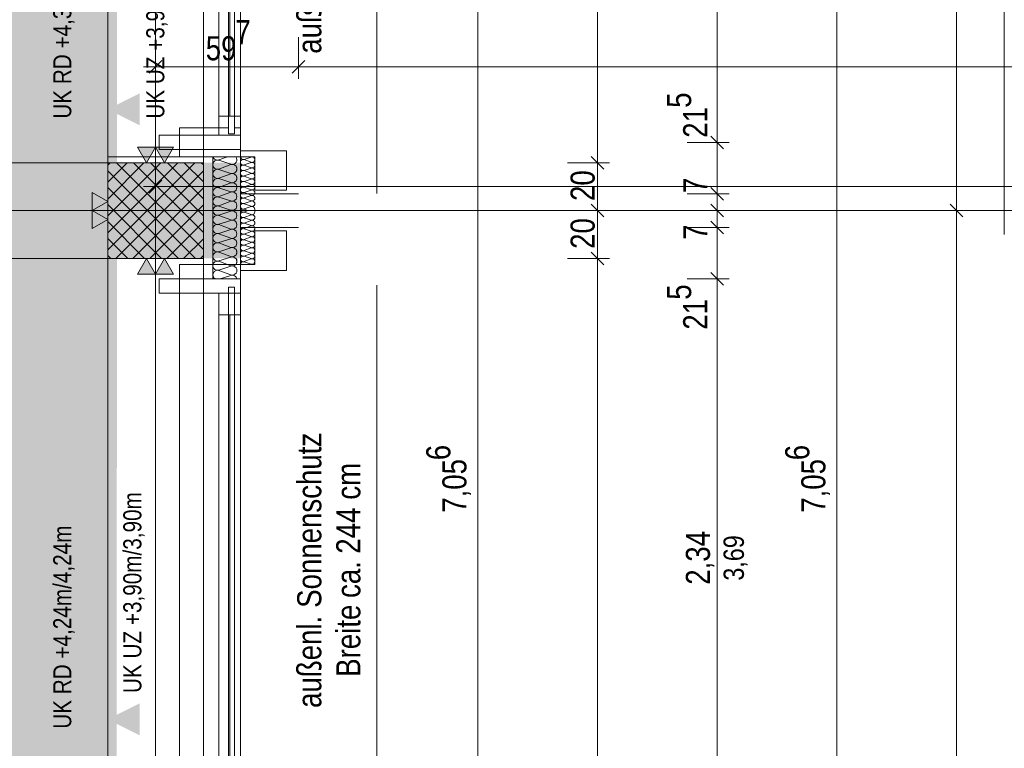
# Model space of a CAD drawing. Extents: x -620 to 300, y 62 to 1162.
# Tile 50 of 93: x -468 to -385, y 505 to 566. Entities that reach past the tile are written whole.
import ezdxf
from ezdxf.lldxf.tags import DXFTag

# ---------------------------------------------------------------- set-up
doc = ezdxf.new("R2010")
doc.units = 0
doc.layers.get('0').update_dxf_attribs({"lineweight": 13})
for name, color, linetype, lineweight, true_color in [('--Bem innen', 9, 'Continuous', 13, 0x808080), ('00_Beschriftung UZ', 3, 'Continuous', 35, 0x00ff00), ('30 -33 Aussenwände- 3 Aussenstützen', 7, 'Continuous', 50, 0x0000dd), ('30 -33 Aussenwände- 7 Fassade_ Elemente', 7, 'Continuous', 9, 0x00aacc), ('30 -34 Innenwände- 2 nichttragend', 7, 'Continuous', 18, 0xff7fe6), ('30 -35 Decken- 1 Konstruktion-Träger- Stahlbeton', 7, 'Continuous', 13, 0x33aa00), ('70 -72 Beschriftung- 1 Beschriftung allgemein', 7, 'Continuous', 9, 0xff6633), ('70 -72 Beschriftung- 2 Beschriftung Bauteile', 7, 'Continuous', 9, 0x9999ff), ('70 -75 Raumstempel-2 Verweislinie', 7, 'Continuous', 9, 0xff6600), ('70 -76 Bemaßung- 2 Allgemein', 9, 'Continuous', 5, 0x808080), ('iwb_Layout BA_Markierung', 7, 'Continuous', 9, 0xbadcdc), ('iwb_Schraffur_Unterzug', 7, 'Continuous', 5, 0xffffcc)]:
    doc.layers.add(name, color=color, linetype=linetype, lineweight=lineweight, true_color=true_color)
doc.layers.add('70 -71 Achsen- 1 Gebäudeachsen', color=7, linetype='STRICHPUNKT2-A06G94JT8I', lineweight=18)
doc.styles.get("Standard").update_dxf_attribs({"font": 'ARIALN.TTF'})
tags = doc.linetypes.add('fein_strichliert-A06G94JU8I', pattern=[4, 1, -2, 1]).pattern_tags.tags
tags[8:9] = [DXFTag(74, 4), DXFTag(75, 0), DXFTag(340, '0'), DXFTag(46, 0.0), DXFTag(50, 0.0), DXFTag(44, 0.0), DXFTag(45, 0.0)]
tags[6:7] = [DXFTag(74, 4), DXFTag(75, 0), DXFTag(340, '0'), DXFTag(46, 0.0), DXFTag(50, 0.0), DXFTag(44, 0.0), DXFTag(45, 0.0)]
tags[4:5] = [DXFTag(74, 4), DXFTag(75, 0), DXFTag(340, '0'), DXFTag(46, 0.0), DXFTag(50, 0.0), DXFTag(44, 0.0), DXFTag(45, 0.0)]
tags = doc.linetypes.add('STRICHPUNKT2-A06G94JT8I', pattern=[12.7, 6.35, -3.175, 0, -3.175]).pattern_tags.tags
tags[10:11] = [DXFTag(74, 4), DXFTag(75, 0), DXFTag(340, '0'), DXFTag(46, 0.0), DXFTag(50, 0.0), DXFTag(44, 0.0), DXFTag(45, 0.0)]
tags[8:9] = [DXFTag(74, 4), DXFTag(75, 0), DXFTag(340, '0'), DXFTag(46, 0.0), DXFTag(50, 0.0), DXFTag(44, 0.0), DXFTag(45, 0.0)]
tags[6:7] = [DXFTag(74, 4), DXFTag(75, 0), DXFTag(340, '0'), DXFTag(46, 0.0), DXFTag(50, 0.0), DXFTag(44, 0.0), DXFTag(45, 0.0)]
tags[4:5] = [DXFTag(74, 4), DXFTag(75, 0), DXFTag(340, '0'), DXFTag(46, 0.0), DXFTag(50, 0.0), DXFTag(44, 0.0), DXFTag(45, 0.0)]

# ---------------------------------------------------------------- blocks, each defined once
blk = doc.blocks.new('Polygon-A06G94JL8I')
at = {"color": 0, "linetype": 'ByBlock', "lineweight": -2, "ltscale": 0.13}
blk.add_solid([(-459.485, 86.607), (-538.631, 86.396), (-459.318, 1083.814), (-538.631, 1083.814)], dxfattribs=at)
blk = doc.blocks.new('Referenz-A06G94JV8I')
at = {"layer": '00_Beschriftung UZ', "color": 0, "linetype": 'Continuous', "lineweight": -2, "ltscale": 0.13}
for points in [[(-462.848, 556.741), (-460.177, 558.073), (-462.846, 559.412)], [(-462.848, 505.782), (-460.177, 507.114), (-462.846, 508.452)], [(-457.507, 505.782), (-460.177, 507.114), (-457.508, 508.452)]]:
    blk.add_solid(points, dxfattribs=at)
at = {"layer": '30 -33 Aussenwände- 3 Aussenstützen', "color": 0, "lineweight": -2}
for p, q in [((-460.177, 553.41), (-459.974, 553.614)), ((-460.177, 551.996), (-458.559, 553.614)), ((-460.177, 550.581), (-457.145, 553.614)), ((-460.177, 549.167), (-455.731, 553.614)), ((-460.177, 547.753), (-454.317, 553.614)), ((-460.177, 546.339), (-452.903, 553.614)), ((-459.431, 553.614), (-452.177, 546.36)), ((-458.017, 553.614), (-452.177, 547.774)), ((-456.603, 553.614), (-452.177, 549.188)), ((-455.189, 553.614), (-452.177, 550.602)), ((-453.774, 553.614), (-452.177, 552.017)), ((-452.36, 553.614), (-452.177, 553.431)), ((-460.177, 552.946), (-452.845, 545.614)), ((-459.488, 545.614), (-452.177, 552.925)), ((-460.177, 551.531), (-454.26, 545.614)), ((-458.074, 545.614), (-452.177, 551.51)), ((-456.177, 550.614), (-456.177, 548.614)), ((-460.177, 550.117), (-455.674, 545.614)), ((-456.66, 545.614), (-452.177, 550.096)), ((-457.177, 549.614), (-455.177, 549.614)), ((-460.177, 548.703), (-457.088, 545.614)), ((-455.246, 545.614), (-452.177, 548.682)), ((-460.177, 547.289), (-458.502, 545.614)), ((-453.831, 545.614), (-452.177, 547.268)), ((-460.177, 545.874), (-459.917, 545.614)), ((-452.417, 545.614), (-452.177, 545.854))]:
    blk.add_line(p, q, dxfattribs=at)
at = {"layer": '30 -33 Aussenwände- 3 Aussenstützen', "color": 0, "linetype": 'Continuous', "lineweight": -2, "ltscale": 0.13}
for p, q in [((-452.177, 553.614), (-460.177, 553.614)), ((-460.177, 553.614), (-460.177, 545.614)), ((-452.177, 545.614), (-452.177, 553.614)), ((-460.177, 545.614), (-452.177, 545.614))]:
    blk.add_line(p, q, dxfattribs=at)
at = {"layer": '30 -33 Aussenwände- 7 Fassade_ Elemente', "color": 0, "linetype": 'Continuous', "lineweight": -2, "ltscale": 0.13}
for p, q in [((-450.877, 570.574), (-450.877, 555.914)), ((-449.077, 555.914), (-449.077, 570.574)), ((-449.977, 557.514), (-449.977, 568.974)), ((-450.877, 557.514), (-449.077, 557.514)), ((-450.877, 555.914), (-450.877, 557.514)), ((-449.077, 557.514), (-449.077, 555.914)), ((-455.877, 555.914), (-449.077, 555.914)), ((-455.877, 554.714), (-455.877, 555.914)), ((-450.877, 555.914), (-449.077, 555.914)), ((-449.077, 555.914), (-450.877, 555.914)), ((-449.077, 555.914), (-449.077, 554.714)), ((-449.077, 554.714), (-455.877, 554.714)), ((-449.077, 554.114), (-460.177, 554.114)), ((-449.077, 554.114), (-451.377, 554.114)), ((-451.377, 554.114), (-451.377, 549.614)), ((-450.877, 553.851), (-450.167, 554.114)), ((-445.237, 554.614), (-449.077, 554.614)), ((-449.077, 554.614), (-449.077, 554.114)), ((-449.077, 551.014), (-449.077, 554.114)), ((-449.077, 549.614), (-449.077, 554.114)), ((-449.077, 554.114), (-447.877, 554.114)), ((-448.777, 553.892), (-448.177, 554.084)), ((-448.177, 553.647), (-448.777, 553.869)), ((-447.877, 554.114), (-447.877, 551.314)), ((-445.237, 551.314), (-445.237, 554.614)), ((-450.877, 553.814), (-449.877, 553.492)), ((-449.877, 553.455), (-450.877, 553.085)), ((-450.877, 553.047), (-449.877, 552.726)), ((-450.877, 553.047), (-449.877, 552.726)), ((-448.778, 553.432), (-448.177, 553.625)), ((-448.778, 553.432), (-448.177, 553.625)), ((-448.178, 553.187), (-448.778, 553.41)), ((-448.178, 553.187), (-448.778, 553.41)), ((-448.778, 552.973), (-448.178, 553.165)), ((-449.877, 552.689), (-450.877, 552.319)), ((-449.877, 552.689), (-450.877, 552.319)), ((-450.877, 552.281), (-449.877, 551.96)), ((-450.877, 552.281), (-449.877, 551.96)), ((-448.779, 552.053), (-448.178, 552.246)), ((-448.178, 552.728), (-448.778, 552.95)), ((-448.778, 552.513), (-448.178, 552.705)), ((-448.178, 552.268), (-448.778, 552.49)), ((-449.877, 551.923), (-450.877, 551.553)), ((-450.877, 551.515), (-449.877, 551.194)), ((-448.179, 551.809), (-448.779, 552.031)), ((-448.779, 551.594), (-448.179, 551.786)), ((-448.179, 551.349), (-448.779, 551.571)), ((-456.177, 550.614), (-456.177, 548.614)), ((-456.177, 548.614), (-456.177, 550.614)), ((-449.877, 551.156), (-450.877, 550.787)), ((-449.877, 551.156), (-450.877, 550.787)), ((-450.877, 550.749), (-449.877, 550.428)), ((-450.877, 550.749), (-449.877, 550.428)), ((-444.237, 551.014), (-449.077, 551.014)), ((-448.78, 550.674), (-448.18, 550.867)), ((-448.78, 550.674), (-448.18, 550.867)), ((-448.18, 550.43), (-448.78, 550.652)), ((-448.18, 550.43), (-448.78, 550.652)), ((-448.779, 551.134), (-448.179, 551.326)), ((-448.18, 550.889), (-448.779, 551.112)), ((-447.877, 551.314), (-445.237, 551.314)), ((-449.877, 550.39), (-450.877, 550.021)), ((-450.877, 549.983), (-449.877, 549.662)), ((-448.78, 550.215), (-448.18, 550.407)), ((-448.78, 550.215), (-448.18, 550.407)), ((-448.18, 549.97), (-448.78, 550.192)), ((-448.78, 549.755), (-448.18, 549.947)), ((-448.78, 549.733), (-448.458, 549.613)), ((-455.177, 549.614), (-457.177, 549.614)), ((-455.177, 549.614), (-457.177, 549.614)), ((-451.377, 543.914), (-451.377, 549.614)), ((-450.877, 549.244), (-449.877, 549.565)), ((-449.877, 548.837), (-450.877, 549.207)), ((-449.077, 549.614), (-449.077, 543.914)), ((-448.78, 549.495), (-448.458, 549.614)), ((-448.78, 549.472), (-448.18, 549.28)), ((-448.18, 549.257), (-448.78, 549.035)), ((-448.78, 549.013), (-448.18, 548.82)), ((-448.78, 549.013), (-448.18, 548.82)), ((-450.877, 548.478), (-449.877, 548.799)), ((-450.877, 548.478), (-449.877, 548.799)), ((-449.877, 548.071), (-450.877, 548.44)), ((-449.877, 548.071), (-450.877, 548.44)), ((-449.077, 548.214), (-444.237, 548.214)), ((-448.18, 548.798), (-448.78, 548.575)), ((-448.18, 548.798), (-448.78, 548.575)), ((-448.78, 548.553), (-448.18, 548.361)), ((-448.78, 548.553), (-448.18, 548.361)), ((-448.18, 548.338), (-448.779, 548.116)), ((-448.779, 548.093), (-448.179, 547.901)), ((-450.877, 547.712), (-449.877, 548.033)), ((-449.877, 547.305), (-450.877, 547.674)), ((-450.877, 546.946), (-449.877, 547.267)), ((-448.179, 547.878), (-448.779, 547.656)), ((-448.779, 547.634), (-448.179, 547.441)), ((-448.179, 547.419), (-448.779, 547.197)), ((-447.877, 545.114), (-447.877, 547.914)), ((-447.877, 547.914), (-445.237, 547.914)), ((-445.237, 547.914), (-445.237, 544.614)), ((-449.877, 546.539), (-450.877, 546.908)), ((-450.877, 546.18), (-449.877, 546.501)), ((-450.877, 546.18), (-449.877, 546.501)), ((-448.779, 547.174), (-448.178, 546.982)), ((-448.178, 546.959), (-448.778, 546.737)), ((-448.778, 546.714), (-448.178, 546.522)), ((-448.178, 546.5), (-448.778, 546.277)), ((-449.877, 545.773), (-450.877, 546.142)), ((-449.877, 545.773), (-450.877, 546.142)), ((-450.877, 545.414), (-449.877, 545.735)), ((-450.877, 545.414), (-449.877, 545.735)), ((-448.778, 546.255), (-448.178, 546.062)), ((-448.178, 546.04), (-448.778, 545.818)), ((-448.178, 546.04), (-448.778, 545.818)), ((-448.778, 545.795), (-448.177, 545.603)), ((-448.778, 545.795), (-448.177, 545.603)), ((-449.877, 545.007), (-450.877, 545.376)), ((-450.877, 544.648), (-449.877, 544.969)), ((-449.077, 545.114), (-447.877, 545.114)), ((-449.077, 544.614), (-449.077, 545.114)), ((-448.177, 545.58), (-448.777, 545.358)), ((-448.777, 545.335), (-448.177, 545.143)), ((-449.877, 544.241), (-450.877, 544.61)), ((-450.778, 543.914), (-449.877, 544.203)), ((-445.237, 544.614), (-449.077, 544.614)), ((-455.877, 542.714), (-455.877, 543.914)), ((-455.877, 543.914), (-449.077, 543.914)), ((-449.077, 543.914), (-451.377, 543.914)), ((-449.077, 543.914), (-449.077, 542.714)), ((-449.077, 542.714), (-455.877, 542.714)), ((-450.877, 498.314), (-450.877, 542.714)), ((-450.877, 542.714), (-449.077, 542.714)), ((-450.877, 540.914), (-450.877, 542.714)), ((-450.877, 542.714), (-449.077, 542.714)), ((-449.077, 542.714), (-449.077, 498.314)), ((-449.077, 542.714), (-449.077, 540.914)), ((-449.077, 540.914), (-450.877, 540.914)), ((-449.977, 540.914), (-449.977, 499.514))]:
    blk.add_line(p, q, dxfattribs=at)
for centre, major_axis, end_param in [((-450.995, 554.215), (-0.369, -0.102), 1.613483), ((-450.995, 553.449), (0.117, 0.364), 1.254884), ((-449.76, 553.856), (-0.117, -0.364), 2.619647), ((-448.848, 553.651), (0.071, 0.219), 3.764652), ((-448.848, 553.651), (0.071, 0.219), 3.764652), ((-448.847, 554.11), (-0.23, 0.003), 1.896254), ((-448.107, 553.866), (-0.071, -0.219), 3.765224), ((-450.995, 553.449), (-0.31, 0.225), 1.254884), ((-450.995, 552.683), (0.117, 0.364), 3.764652), ((-450.995, 553.449), (-0.31, -0.225), 1.254884), ((-450.995, 552.683), (0.117, 0.364), 1.254884), ((-449.76, 553.09), (-0.117, -0.364), 3.765224), ((-449.76, 553.09), (0.31, 0.225), 1.255075), ((-449.76, 553.09), (0.31, -0.225), 1.255075), ((-448.848, 553.191), (0.071, 0.219), 3.764652), ((-448.848, 553.191), (0.071, 0.219), 3.764652), ((-448.107, 553.406), (-0.071, -0.219), 3.765224), ((-448.107, 553.406), (-0.071, -0.219), 3.765224), ((-448.107, 552.946), (-0.071, -0.219), 3.765224), ((-450.995, 552.683), (-0.31, 0.225), 1.254884), ((-450.995, 551.917), (0.117, 0.364), 3.764652), ((-450.995, 552.683), (-0.31, -0.225), 1.254884), ((-450.995, 551.917), (0.117, 0.364), 1.254884), ((-449.76, 553.09), (-0.117, -0.364), 1.255075), ((-449.76, 552.324), (-0.117, -0.364), 3.765224), ((-449.76, 552.324), (0.31, 0.225), 1.255075), ((-449.76, 552.324), (0.31, -0.225), 1.255075), ((-448.848, 552.732), (0.071, 0.219), 3.764652), ((-448.849, 552.272), (0.071, 0.219), 3.764652), ((-448.108, 552.027), (-0.071, -0.219), 3.765224), ((-448.108, 552.487), (-0.071, -0.219), 3.765224), ((-450.995, 551.917), (-0.31, 0.225), 1.254884), ((-450.995, 551.151), (0.117, 0.364), 3.764652), ((-450.995, 551.151), (0.117, 0.364), 3.764652), ((-450.995, 551.917), (-0.31, -0.225), 1.254884), ((-449.76, 552.324), (-0.117, -0.364), 1.255075), ((-449.76, 551.558), (-0.117, -0.364), 3.765224), ((-448.85, 551.353), (0.071, 0.219), 3.764652), ((-448.849, 551.812), (0.071, 0.219), 3.764652), ((-448.109, 551.108), (-0.071, -0.219), 3.765224), ((-448.109, 551.567), (-0.071, -0.219), 3.765224), ((-450.995, 550.385), (0.117, 0.364), 3.764652), ((-450.995, 550.385), (0.117, 0.364), 3.764652), ((-449.76, 550.792), (-0.117, -0.364), 3.765224), ((-449.76, 550.792), (-0.117, -0.364), 3.765224), ((-448.85, 550.893), (0.071, 0.219), 3.764652), ((-448.85, 550.893), (-0.186, 0.135), 1.254884), ((-448.85, 550.433), (0.071, 0.219), 3.764652), ((-448.85, 550.433), (-0.186, 0.135), 1.254884), ((-448.85, 550.893), (0.071, 0.219), 1.254884), ((-448.85, 550.893), (-0.186, -0.135), 1.254884), ((-448.85, 550.433), (0.071, 0.219), 1.254884), ((-448.109, 550.648), (-0.071, -0.219), 3.765224), ((-448.109, 550.648), (0.186, 0.135), 1.255075), ((-448.109, 550.648), (0.186, -0.135), 1.255075), ((-450.995, 549.619), (0.117, 0.364), 1.896254), ((-449.76, 550.026), (-0.117, -0.364), 3.765224), ((-448.851, 549.974), (-0.186, 0.135), 1.254884), ((-448.851, 549.514), (0.071, 0.219), 1.434048), ((-448.851, 549.974), (-0.186, -0.135), 1.254884), ((-448.85, 550.433), (-0.186, -0.135), 1.254884), ((-448.851, 549.974), (0.071, 0.219), 1.254884), ((-448.109, 550.648), (-0.071, -0.219), 1.255075), ((-448.11, 550.188), (-0.071, -0.219), 3.765224), ((-448.11, 550.188), (0.186, 0.135), 1.255075), ((-448.11, 550.188), (-0.071, -0.219), 1.255075), ((-448.11, 549.729), (0.198, -0.116), 2.411197), ((-448.11, 550.188), (0.186, -0.135), 1.255075), ((-450.995, 548.842), (0.117, 0.364), 3.764652), ((-450.995, 548.842), (0.117, 0.364), 3.764652), ((-450.995, 549.608), (-0.383, 0.005), 1.896254), ((-449.76, 549.201), (-0.117, -0.364), 3.765224), ((-448.851, 549.254), (-0.186, 0.135), 1.254884), ((-448.85, 548.794), (0.07, 0.219), 3.764652), ((-448.85, 548.794), (-0.186, 0.135), 1.254884), ((-448.851, 549.713), (-0.207, -0.1), 1.434048), ((-448.851, 549.254), (0.07, 0.219), 1.254884), ((-448.851, 549.254), (-0.186, -0.135), 1.254884), ((-448.85, 548.794), (0.07, 0.219), 1.254884), ((-448.11, 549.498), (-0.07, -0.219), 2.411197), ((-448.11, 549.039), (-0.07, -0.219), 3.765224), ((-448.11, 549.039), (0.186, 0.135), 1.255075), ((-448.11, 549.039), (-0.07, -0.219), 1.255075), ((-448.11, 549.039), (0.186, -0.135), 1.255075), ((-450.995, 548.076), (0.117, 0.364), 3.764652), ((-450.995, 548.076), (0.117, 0.364), 3.764652), ((-449.76, 548.435), (-0.117, -0.364), 3.765224), ((-449.76, 548.435), (-0.117, -0.364), 3.765224), ((-449.76, 547.669), (-0.117, -0.364), 3.765224), ((-448.85, 548.334), (0.07, 0.219), 3.764652), ((-448.85, 548.334), (-0.186, 0.135), 1.254884), ((-448.85, 547.875), (0.07, 0.219), 3.764652), ((-448.85, 548.794), (-0.186, -0.135), 1.254884), ((-448.85, 548.334), (0.07, 0.219), 1.254884), ((-448.85, 548.334), (-0.186, -0.135), 1.254884), ((-448.109, 548.579), (-0.07, -0.219), 3.765224), ((-448.109, 548.579), (0.186, 0.135), 1.255075), ((-448.109, 548.579), (-0.07, -0.219), 1.255075), ((-448.109, 548.12), (-0.07, -0.219), 3.765224), ((-448.109, 548.579), (0.186, -0.135), 1.255075), ((-450.995, 547.31), (0.117, 0.364), 3.764652), ((-449.76, 546.903), (-0.117, -0.364), 3.765224), ((-448.849, 547.415), (0.07, 0.219), 3.764652), ((-448.109, 547.66), (-0.07, -0.219), 3.765224), ((-448.108, 547.2), (-0.07, -0.219), 3.765224), ((-450.995, 546.544), (0.117, 0.364), 3.764652), ((-450.995, 546.544), (-0.31, 0.225), 1.254884), ((-450.995, 546.544), (0.117, 0.364), 1.254884), ((-449.76, 546.137), (-0.117, -0.364), 3.765224), ((-449.76, 546.137), (0.31, 0.225), 1.255075), ((-448.849, 546.955), (0.07, 0.219), 3.764652), ((-448.848, 546.496), (0.07, 0.219), 3.764652), ((-448.108, 546.741), (-0.07, -0.219), 3.765224), ((-448.107, 546.281), (-0.07, -0.219), 3.765224), ((-450.995, 545.778), (0.117, 0.364), 3.764652), ((-450.995, 545.778), (-0.31, 0.225), 1.254884), ((-450.995, 546.544), (-0.31, -0.225), 1.254884), ((-450.995, 545.778), (0.117, 0.364), 1.254884), ((-449.76, 546.137), (-0.117, -0.364), 1.255075), ((-449.76, 545.371), (-0.117, -0.364), 3.765224), ((-449.76, 545.371), (0.31, 0.225), 1.255075), ((-449.76, 546.137), (0.31, -0.225), 1.255075), ((-448.848, 546.036), (0.07, 0.219), 3.764652), ((-448.848, 546.036), (0.07, 0.219), 3.764652), ((-448.848, 545.576), (0.07, 0.219), 3.764652), ((-448.848, 545.576), (0.07, 0.219), 3.764652), ((-448.107, 545.821), (-0.07, -0.219), 3.765224), ((-448.107, 545.821), (-0.07, -0.219), 3.765224), ((-448.107, 545.362), (-0.07, -0.219), 3.765224), ((-450.995, 545.012), (-0.31, 0.225), 1.254884), ((-450.995, 545.778), (-0.31, -0.225), 1.254884), ((-450.995, 545.012), (0.117, 0.364), 1.254884), ((-450.995, 545.012), (-0.31, -0.225), 1.254884), ((-449.76, 545.371), (-0.117, -0.364), 1.255075), ((-449.76, 544.605), (0.31, 0.225), 1.255075), ((-449.76, 545.371), (0.31, -0.225), 1.255075), ((-449.76, 544.605), (0.31, -0.225), 1.255075), ((-448.847, 545.117), (0.07, 0.219), 1.896254), ((-450.995, 544.246), (-0.35, 0.154), 1.467045), ((-450.995, 544.246), (0.117, 0.364), 1.467045), ((-449.76, 544.605), (-0.117, -0.364), 1.255075), ((-449.76, 543.839), (0.375, 0.075), 1.685713)]:
    blk.add_ellipse(centre, major_axis=major_axis, ratio=1, start_param=0, end_param=end_param, dxfattribs=at)
at = {"layer": '30 -34 Innenwände- 2 nichttragend', "color": 0, "lineweight": -2}
for p, q in [((-450.077, 603.214), (-450.077, 556.014)), ((-450.077, 556.014), (-450.077, 603.214)), ((-449.577, 556.014), (-449.577, 603.214)), ((-449.577, 603.214), (-449.577, 556.014)), ((-450.077, 556.514), (-454.177, 556.514)), ((-454.177, 556.514), (-454.177, 554.114)), ((-454.177, 554.114), (-454.177, 556.514)), ((-454.177, 556.514), (-450.077, 556.514)), ((-450.077, 556.514), (-450.077, 556.014)), ((-449.077, 556.514), (-449.577, 556.514)), ((-449.577, 556.014), (-449.577, 556.514)), ((-449.577, 556.514), (-449.077, 556.514)), ((-449.077, 554.114), (-449.077, 556.514)), ((-449.077, 556.514), (-449.077, 554.114)), ((-450.077, 556.014), (-449.577, 556.014)), ((-449.577, 556.014), (-450.077, 556.014)), ((-450.077, 556.014), (-449.577, 556.014)), ((-454.177, 554.114), (-449.077, 554.114)), ((-449.077, 545.114), (-454.177, 545.114)), ((-454.177, 545.114), (-454.177, 449.114)), ((-454.177, 542.714), (-454.177, 545.114)), ((-449.077, 449.114), (-449.077, 545.114)), ((-449.077, 545.114), (-449.077, 542.714)), ((-450.077, 543.214), (-449.577, 543.214)), ((-450.077, 497.814), (-450.077, 543.214)), ((-450.077, 497.814), (-450.077, 543.214)), ((-450.077, 543.214), (-449.577, 543.214)), ((-449.577, 543.214), (-450.077, 543.214)), ((-450.077, 543.214), (-450.077, 542.714)), ((-449.577, 497.814), (-449.577, 543.214)), ((-449.577, 543.214), (-449.577, 497.814)), ((-449.577, 542.714), (-449.577, 543.214)), ((-454.177, 542.714), (-450.077, 542.714)), ((-450.077, 542.714), (-454.177, 542.714)), ((-449.577, 542.714), (-449.077, 542.714)), ((-449.077, 542.714), (-449.577, 542.714))]:
    blk.add_line(p, q, dxfattribs=at)
at = {"layer": '30 -35 Decken- 1 Konstruktion-Träger- Stahlbeton', "color": 0, "linetype": 'fein_strichliert-A06G94JU8I', "lineweight": -2, "ltscale": 0.13}
for p, q in [((-460.177, 223.614), (-460.177, 605.614)), ((-452.177, 223.614), (-452.177, 605.614)), ((-539.606, 553.614), (-460.177, 553.614)), ((-539.606, 545.614), (-460.177, 545.614))]:
    blk.add_line(p, q, dxfattribs=at)
at = {"layer": '30 -35 Decken- 1 Konstruktion-Träger- Stahlbeton', "color": 0, "lineweight": -2}
blk.add_line((-460.177, 553.614), (-460.177, 545.614), dxfattribs=at)
at = {"layer": '70 -71 Achsen- 1 Gebäudeachsen', "color": 0, "linetype": 'STRICHPUNKT2-A06G94JT8I', "lineweight": -2, "ltscale": 0.13}
for p, q in [((-456.177, 1084.554), (-456.177, 85.114)), ((-539.606, 549.614), (75.163, 549.614))]:
    blk.add_line(p, q, dxfattribs=at)
at = {"layer": '70 -72 Beschriftung- 1 Beschriftung allgemein', "color": 0, "linetype": 'Continuous', "lineweight": -2, "ltscale": 0.13}
for p, q in [((-437.69, 598.033), (-437.69, 551.033)), ((-437.69, 543.386), (-437.69, 496.386))]:
    blk.add_line(p, q, dxfattribs=at)
at = {"layer": '70 -72 Beschriftung- 2 Beschriftung Bauteile', "color": 0, "lineweight": -2}
for p, q in [((-456.927, 553.614), (-457.677, 554.913)), ((-457.677, 554.913), (-456.177, 554.913)), ((-456.177, 554.913), (-456.927, 553.614)), ((-455.427, 553.614), (-456.177, 554.913)), ((-456.177, 554.913), (-454.677, 554.913)), ((-454.677, 554.913), (-455.427, 553.614)), ((-461.476, 551.114), (-460.177, 550.364)), ((-461.476, 549.614), (-461.476, 551.114)), ((-460.177, 550.364), (-461.476, 549.614)), ((-461.476, 549.614), (-460.177, 548.864)), ((-461.476, 548.114), (-461.476, 549.614)), ((-460.177, 548.864), (-461.476, 548.114)), ((-457.677, 544.315), (-456.927, 545.614)), ((-456.927, 545.614), (-456.177, 544.315)), ((-456.177, 544.315), (-455.427, 545.614)), ((-455.427, 545.614), (-454.677, 544.315)), ((-456.177, 544.315), (-457.677, 544.315)), ((-454.677, 544.315), (-456.177, 544.315))]:
    blk.add_line(p, q, dxfattribs=at)
for points in [[(-456.927, 553.614), (-457.677, 554.913), (-456.927, 554.913)], [(-456.927, 553.614), (-456.927, 554.913), (-456.177, 554.913)], [(-455.427, 553.614), (-456.177, 554.913), (-455.427, 554.913)], [(-455.427, 553.614), (-455.427, 554.913), (-454.677, 554.913)], [(-461.476, 549.614), (-461.476, 551.114), (-460.177, 550.364)], [(-461.476, 548.114), (-461.476, 549.614), (-460.177, 548.864)], [(-456.927, 544.315), (-457.677, 544.315), (-456.927, 545.614)], [(-456.927, 544.315), (-456.927, 545.614), (-456.177, 544.315)], [(-455.427, 544.315), (-456.177, 544.315), (-455.427, 545.614)], [(-455.427, 544.315), (-455.427, 545.614), (-454.677, 544.315)]]:
    blk.add_solid(points, dxfattribs=at)
at = {"layer": '70 -75 Raumstempel-2 Verweislinie', "color": 0, "linetype": 'Continuous', "lineweight": -2, "ltscale": 0.13}
blk.add_line((-385.238, 623.154), (-385.238, 547.614), dxfattribs=at)
at = {"layer": '70 -76 Bemaßung- 2 Allgemein', "color": 0, "linetype": 'Continuous', "lineweight": -2, "ltscale": 0.13}
for p, q in [((-389.237, 550.674), (-389.237, 608.553)), ((-419.237, 554.674), (-419.237, 599.913)), ((-409.237, 556.374), (-409.237, 598.713)), ((-429.237, 457.614), (-429.237, 596.613)), ((-399.237, 457.614), (-399.237, 596.613)), ((-456.177, 564.114), (-456.177, 560.614)), ((-444.237, 564.114), (-444.237, 560.614)), ((-444.237, 564.114), (-444.237, 560.614)), ((-456.708, 561.083), (-455.647, 562.144)), ((-444.768, 561.083), (-443.707, 562.144)), ((-443.707, 562.144), (-444.768, 561.083)), ((-457.177, 561.614), (-455.117, 561.614)), ((-445.298, 561.614), (-455.117, 561.614)), ((-443.237, 561.614), (-445.298, 561.614)), ((-445.237, 561.614), (-443.177, 561.614)), ((25.822, 561.614), (-443.177, 561.614)), ((-409.237, 556.374), (-409.237, 557.434)), ((-409.237, 554.314), (-409.237, 556.374)), ((-409.237, 554.314), (-409.237, 556.374)), ((-408.707, 554.783), (-409.768, 555.844)), ((-408.707, 554.783), (-409.768, 555.844)), ((-419.237, 552.614), (-419.237, 554.674)), ((-411.737, 555.314), (-408.237, 555.314)), ((-411.737, 555.314), (-408.237, 555.314)), ((-409.237, 551.014), (-409.237, 555.314)), ((-456.177, 554.114), (-456.177, 550.614)), ((-418.707, 553.083), (-419.768, 554.144)), ((-419.768, 554.144), (-418.707, 553.083)), ((-419.237, 554.614), (-419.237, 552.553)), ((-421.737, 553.614), (-418.237, 553.614)), ((-421.737, 553.614), (-418.237, 553.614)), ((-409.237, 552.074), (-409.237, 553.134)), ((-419.237, 550.674), (-419.237, 552.553)), ((-457.177, 551.614), (-455.117, 551.614)), ((-456.708, 551.083), (-455.647, 552.144)), ((-292.238, 551.614), (-455.117, 551.614)), ((-408.707, 550.483), (-409.768, 551.544)), ((-409.768, 551.544), (-408.707, 550.483)), ((-409.237, 550.014), (-409.237, 552.074)), ((-409.237, 552.014), (-409.237, 549.953)), ((-409.237, 550.674), (-409.237, 551.734)), ((-419.237, 548.614), (-419.237, 550.674)), ((-419.237, 550.614), (-419.237, 548.553)), ((-411.737, 551.014), (-408.237, 551.014)), ((-411.737, 551.014), (-408.237, 551.014)), ((-409.237, 549.614), (-409.237, 551.014)), ((-409.237, 548.614), (-409.237, 550.674)), ((-409.237, 550.614), (-409.237, 548.553)), ((-389.237, 548.614), (-389.237, 550.674)), ((-389.237, 550.614), (-389.237, 548.553)), ((-419.768, 550.144), (-418.707, 549.083)), ((-418.707, 549.083), (-419.768, 550.144)), ((-409.768, 550.144), (-408.707, 549.083)), ((-408.707, 549.083), (-409.768, 550.144)), ((-409.237, 549.274), (-409.237, 550.334)), ((-409.237, 549.953), (-409.237, 548.893)), ((-388.707, 549.083), (-389.768, 550.144)), ((-389.768, 550.144), (-388.707, 549.083)), ((-421.737, 549.614), (-418.237, 549.614)), ((-421.737, 549.614), (-418.237, 549.614)), ((-411.737, 549.614), (-408.237, 549.614)), ((-411.737, 549.614), (-408.237, 549.614)), ((-409.237, 548.214), (-409.237, 549.614)), ((-409.237, 547.214), (-409.237, 549.274)), ((-409.237, 549.214), (-409.237, 547.153)), ((-391.737, 549.614), (-388.237, 549.614)), ((-391.737, 549.614), (-388.237, 549.614)), ((-419.237, 546.674), (-419.237, 548.553)), ((-411.737, 548.214), (-408.237, 548.214)), ((-411.737, 548.214), (-408.237, 548.214)), ((-408.707, 547.683), (-409.768, 548.744)), ((-409.768, 548.744), (-408.707, 547.683)), ((-409.237, 548.553), (-409.237, 547.493)), ((-409.237, 543.914), (-409.237, 548.214)), ((-389.237, 445.674), (-389.237, 548.553)), ((-419.237, 544.614), (-419.237, 546.674)), ((-419.237, 546.614), (-419.237, 544.553)), ((-409.237, 547.153), (-409.237, 546.093)), ((-421.737, 545.614), (-418.237, 545.614)), ((-421.737, 545.614), (-418.237, 545.614)), ((-419.768, 546.144), (-418.707, 545.083)), ((-418.707, 545.083), (-419.768, 546.144)), ((-409.237, 544.914), (-409.237, 542.853)), ((-409.237, 544.914), (-409.237, 542.853)), ((-419.237, 449.674), (-419.237, 544.553)), ((-409.768, 544.444), (-408.707, 543.383)), ((-409.768, 544.444), (-408.707, 543.383)), ((-411.737, 543.914), (-408.237, 543.914)), ((-411.737, 543.914), (-408.237, 543.914)), ((-409.237, 498.174), (-409.237, 542.853)), ((-409.237, 542.853), (-409.237, 541.793))]:
    blk.add_line(p, q, dxfattribs=at)
at = {"layer": '70 -76 Bemaßung- 2 Allgemein', "color": 0, "lineweight": -2}
blk.add_solid([(-457.507, 556.741), (-460.177, 558.073), (-457.508, 559.412)], dxfattribs=at)
at = {"layer": '--Bem innen', "color": 0, "linetype": 'Continuous', "lineweight": -2, "ltscale": 0.13, "insert": (-408.701, 518.702), "char_height": 1.7, "attachment_point": 1, "rotation": 90}
blk.add_mtext('{\\fArial Narrow;3,69}', dxfattribs=at)
at = {"layer": '00_Beschriftung UZ', "color": 0, "linetype": 'ByBlock', "lineweight": -2, "ltscale": 0.13, "char_height": 1.51033, "attachment_point": 1, "rotation": 90}
for s, insert in [('{\\fArial Narrow;UK RD +4,32m/4,32m}', (-464.728, 557.292)), ('{\\fArial Narrow;UK UZ +3,90m/3,90m}', (-458.87, 509.314)), ('{\\fArial Narrow;UK RD +4,24m/4,24m}', (-464.728, 506.332))]:
    blk.add_mtext(s, dxfattribs=dict(at, insert=insert))
at = {"layer": '70 -72 Beschriftung- 1 Beschriftung allgemein', "color": 0, "linetype": 'Continuous', "lineweight": -2, "ltscale": 0.13, "char_height": 2.01377, "attachment_point": 1, "rotation": 90}
for s, insert in [('{\\fArial Narrow;außenl.}', (-444.336, 562.719)), ('{\\fArial Narrow;Sonnenschutz}', (-444.336, 516.433)), ('{\\fArial Narrow;cm}', (-441.073, 525.465)), ('{\\fArial Narrow;244}', (-441.073, 520.951)), ('{\\fArial Narrow;ca.}', (-441.073, 517.256)), ('{\\fArial Narrow;Breite}', (-441.073, 510.67)), ('{\\fArial Narrow;außenl.}', (-444.336, 508.072))]:
    blk.add_mtext(s, dxfattribs=dict(at, insert=insert))
at = {"layer": '70 -76 Bemaßung- 2 Allgemein', "color": 0, "linetype": 'ByBlock', "lineweight": -2, "ltscale": 0.13, "insert": (-456.953, 557.291), "char_height": 1.51033, "attachment_point": 1, "rotation": 90}
blk.add_mtext('{\\fArial Narrow;UK UZ +3,90m/3,90m}', dxfattribs=at)
at = {"layer": '70 -76 Bemaßung- 2 Allgemein', "color": 0, "linetype": 'Continuous', "lineweight": -2, "ltscale": 0.13, "char_height": 2.01377, "attachment_point": 1}
for s, insert in [('{\\fArial Narrow;7}', (-449.505, 565.526)), ('{\\fArial Narrow;59}', (-451.979, 564.183))]:
    blk.add_mtext(s, dxfattribs=dict(at, insert=insert))
at = {"layer": '70 -76 Bemaßung- 2 Allgemein', "color": 0, "linetype": 'Continuous', "lineweight": -2, "ltscale": 0.13, "char_height": 2.01377, "attachment_point": 1, "rotation": 90}
for s, insert in [('{\\fArial Narrow;5}', (-413.422, 558.197)), ('{\\fArial Narrow;21}', (-412.08, 555.695)), ('{\\fArial Narrow;20}', (-421.488, 550.417)), ('{\\fArial Narrow;7}', (-412.063, 551.079)), ('{\\fArial Narrow;20}', (-421.488, 546.417)), ('{\\fArial Narrow;7}', (-412.063, 547.172)), ('{\\fArial Narrow;5}', (-413.422, 542.168)), ('{\\fArial Narrow;21}', (-412.08, 539.666)), ('{\\fArial Narrow;6}', (-433.548, 528.76)), ('{\\fArial Narrow;6}', (-403.548, 528.76)), ('{\\fArial Narrow;7,05}', (-432.206, 524.374)), ('{\\fArial Narrow;7,05}', (-402.206, 524.374)), ('{\\fArial Narrow;2,34}', (-411.853, 518.359))]:
    blk.add_mtext(s, dxfattribs=dict(at, insert=insert))
blk = doc.blocks.new('Referenz-A06G94JX8I')
at = {"layer": 'iwb_Schraffur_Unterzug', "linetype": 'Continuous', "ltscale": 0.13}
for points in [[(-449.076, 553.614), (-449.076, 545.614), (-539.606, 545.614)], [(-449.076, 553.614), (-539.606, 545.614), (-539.606, 552.16)], [(-449.076, 553.614), (-539.606, 552.16), (-539.606, 553.614)], [(-449.076, 553.614), (-539.606, 553.614), (75.163, 553.614)], [(-449.076, 553.614), (75.163, 553.614), (42.824, 553.614)]]:
    blk.add_solid(points, dxfattribs=at)

msp = doc.modelspace()

# ---------------------------------------------------------------- block references
at = {"color": 8, "lineweight": 13, "ltscale": 0.13, "true_color": 0x808080}
msp.add_blockref('Referenz-A06G94JV8I', (0, 0), dxfattribs=at)
at = {"color": 8, "lineweight": 25, "ltscale": 0.25, "true_color": 0x808080}
msp.add_blockref('Referenz-A06G94JX8I', (0, 0), dxfattribs=at)
at = {"layer": 'iwb_Layout BA_Markierung', "ltscale": 0.13}
msp.add_blockref('Polygon-A06G94JL8I', (0, 0), dxfattribs=at)

doc.saveas('drawing.dxf')
